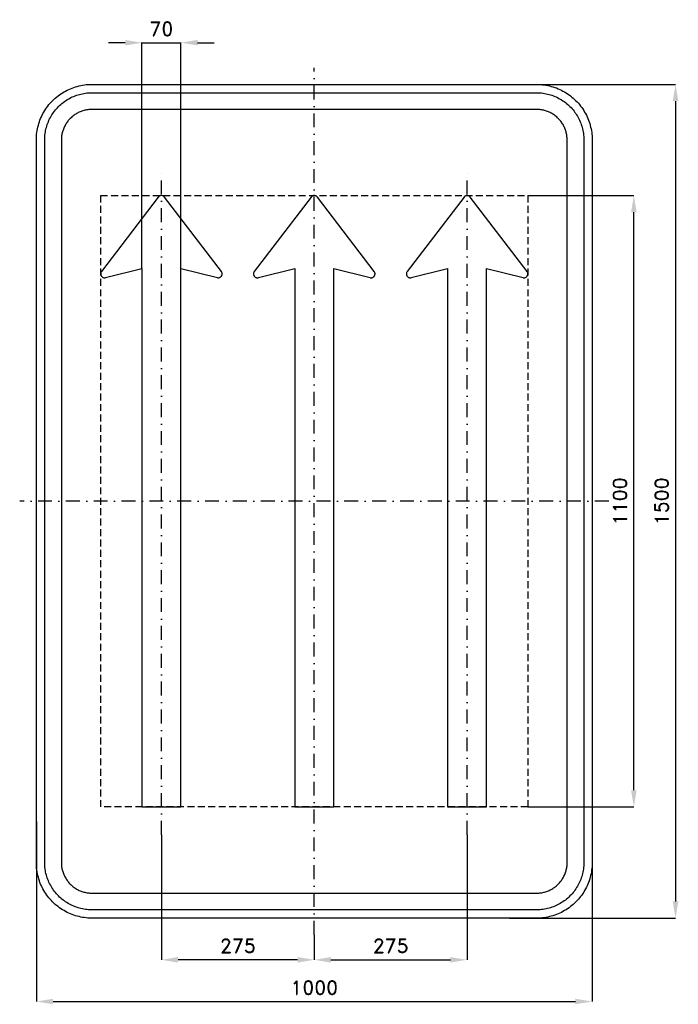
# Model space of a CAD drawing. Header units: millimetres. Extents: x -530 to 655, y -905 to 866.
import ezdxf

# ---------------------------------------------------------------- set-up
doc = ezdxf.new("R2010")
doc.units = ezdxf.units.MM
doc.header["$LTSCALE"] = 5
doc.linetypes.add('ČERCHOVANÁX2', pattern=[2, 1, -0.5, 0, -0.5])
doc.linetypes.add('ČÁRKOVANÁX2', pattern=[1.5, 1, -0.5])
doc.layers.add('Kóty', color=2, linetype='Continuous')
doc.layers.add('Značka', color=7, linetype='Continuous')
doc.styles.get("Standard").update_dxf_attribs({"font": 'romand.shx', "height": 25})
doc.dimstyles.get("Standard").update_dxf_attribs({"dimtxt": 25, "dimasz": 30, "dimexe": 0.18, "dimexo": 0.0625, "dimgap": 12.5, "dimtad": 1, "dimdec": 0, "dimzin": 0, "dimdsep": 46, "dimtxsty": 'Standard', "dimcen": 0.09, "dimadec": 0, "dimazin": 0, "dimtfac": 1, "dimtdec": 0, "dimtofl": 0, "dimtmove": 0, "dimatfit": 3, "dimfxl": 1, "dimtolj": 1, "dimtzin": 0, "dimarcsym": 0})

# ---------------------------------------------------------------- blocks, each defined once
blk = doc.blocks.new('*D0')
at = {"layer": 'Defpoints', "color": 0, "transparency": 16777216}
for p in [(-500, -576.2), (500, -596.8), (500, -900)]:
    blk.add_point(p, dxfattribs=at)
at = {"layer": 'Kóty', "color": 0, "lineweight": -2, "transparency": 16777216}
for p, q in [((-500, -576.2), (-500, -900.2)), ((500, -596.9), (500, -900.2)), ((-470, -900), (470, -900))]:
    blk.add_line(p, q, dxfattribs=at)
at = {"layer": 'Kóty', "color": 0, "transparency": 16777216}
for points in [[(-470, -895), (-470, -905), (-500, -900)], [(470, -895), (470, -905), (500, -900)]]:
    blk.add_solid(points, dxfattribs=at)
at = {"layer": 'Kóty', "color": 0, "transparency": 16777216, "insert": (0, -875), "char_height": 25, "attachment_point": 5}
blk.add_mtext('\\A1;1000', dxfattribs=at)
blk = doc.blocks.new('*D1')
at = {"layer": 'Defpoints', "color": 0, "transparency": 16777216}
for p in [(384.34, 550), (575, 550), (384.34, -550)]:
    blk.add_point(p, dxfattribs=at)
at = {"layer": 'Kóty', "color": 0, "lineweight": -2, "transparency": 16777216}
for p, q in [((384.4025, 550), (575.18, 550)), ((575, -520), (575, 520)), ((384.4025, -550), (575.18, -550))]:
    blk.add_line(p, q, dxfattribs=at)
at = {"layer": 'Kóty', "color": 0, "transparency": 16777216}
for points in [[(570, 520), (580, 520), (575, 550)], [(570, -520), (580, -520), (575, -550)]]:
    blk.add_solid(points, dxfattribs=at)
at = {"layer": 'Kóty', "color": 0, "transparency": 16777216, "insert": (550, 0), "char_height": 25, "attachment_point": 5, "rotation": 90}
blk.add_mtext('\\A1;1100', dxfattribs=at)
blk = doc.blocks.new('*D2')
at = {"layer": 'Defpoints', "color": 0, "transparency": 16777216}
for p in [(339.5, 750), (351.4, -750), (650, -750)]:
    blk.add_point(p, dxfattribs=at)
at = {"layer": 'Kóty', "color": 0, "lineweight": -2, "transparency": 16777216}
for p, q in [((339.6, 750), (650.2, 750)), ((650, 720), (650, -720)), ((351.5, -750), (650.2, -750))]:
    blk.add_line(p, q, dxfattribs=at)
at = {"layer": 'Kóty', "color": 0, "transparency": 16777216}
for points in [[(645, 720), (655, 720), (650, 750)], [(645, -720), (655, -720), (650, -750)]]:
    blk.add_solid(points, dxfattribs=at)
at = {"layer": 'Kóty', "color": 0, "transparency": 16777216, "insert": (625, 0), "char_height": 25, "attachment_point": 5, "rotation": 90}
blk.add_mtext('\\A1;1500', dxfattribs=at)
blk = doc.blocks.new('*D3')
at = {"layer": 'Defpoints', "color": 0, "transparency": 16777216}
for p in [(275, -600), (0, -780), (275, -825)]:
    blk.add_point(p, dxfattribs=at)
at = {"layer": 'Kóty', "color": 0, "lineweight": -2, "transparency": 16777216}
for p, q in [((275, -600.0625), (275, -825.18)), ((0, -780.0625), (0, -825.18)), ((30, -825), (245, -825))]:
    blk.add_line(p, q, dxfattribs=at)
at = {"layer": 'Kóty', "color": 0, "transparency": 16777216}
for points in [[(30, -820), (30, -830), (0, -825)], [(245, -820), (245, -830), (275, -825)]]:
    blk.add_solid(points, dxfattribs=at)
at = {"layer": 'Kóty', "color": 0, "transparency": 16777216, "insert": (137.5, -800), "char_height": 25, "attachment_point": 5}
blk.add_mtext('\\A1;275', dxfattribs=at)
blk = doc.blocks.new('*D4')
at = {"layer": 'Defpoints', "color": 0, "transparency": 16777216}
for p in [(-275, -600), (0, -780.0625), (-275, -825)]:
    blk.add_point(p, dxfattribs=at)
at = {"layer": 'Kóty', "color": 0, "lineweight": -2, "transparency": 16777216}
for p, q in [((-275, -600.0625), (-275, -825.18)), ((0, -780.125), (0, -825.18)), ((-30, -825), (-245, -825))]:
    blk.add_line(p, q, dxfattribs=at)
at = {"layer": 'Kóty', "color": 0, "transparency": 16777216}
for points in [[(-245, -820), (-245, -830), (-275, -825)], [(-30, -820), (-30, -830), (0, -825)]]:
    blk.add_solid(points, dxfattribs=at)
at = {"layer": 'Kóty', "color": 0, "transparency": 16777216, "insert": (-137.5, -800), "char_height": 25, "attachment_point": 5}
blk.add_mtext('\\A1;275', dxfattribs=at)
blk = doc.blocks.new('*D5')
at = {"layer": 'Defpoints', "color": 0, "transparency": 16777216}
for p in [(-240, 825), (-310, 418.53), (-240, 418.53)]:
    blk.add_point(p, dxfattribs=at)
at = {"layer": 'Kóty', "color": 0, "lineweight": -2, "transparency": 16777216}
for p, q in [((-340, 825), (-370, 825)), ((-310, 418.5925), (-310, 825.18)), ((-240, 418.5925), (-240, 825.18)), ((-210, 825), (-180, 825))]:
    blk.add_line(p, q, dxfattribs=at)
at = {"layer": 'Kóty', "color": 0, "transparency": 16777216}
for points in [[(-340, 830), (-340, 820), (-310, 825)], [(-210, 830), (-210, 820), (-240, 825)]]:
    blk.add_solid(points, dxfattribs=at)
at = {"layer": 'Kóty', "color": 0, "transparency": 16777216, "insert": (-275, 850), "char_height": 25, "attachment_point": 5}
blk.add_mtext('\\A1;70', dxfattribs=at)

msp = doc.modelspace()

# ---------------------------------------------------------------- linework, layer by layer
at = {"layer": 'Kóty'}
msp.add_lwpolyline([(-310, 825), (-240, 825)], dxfattribs=at)
at = {"layer": 'Značka', "color": 6, "linetype": 'ČERCHOVANÁX2', "ltscale": 5}
for points in [[(0, -780), (0, 780)], [(-275, -600), (-275, 600)], [(275, -600), (275, 600)], [(530, 0), (-530, 0)]]:
    msp.add_lwpolyline(points, dxfattribs=at)
at = {"layer": 'Značka', "color": 5}
for points in [[(-400, -750), (-400.393, -749.9988), (-400.785, -749.9969, -0.0321801), (-413.6978, -749.0925, -0.0354432), (-426.3873, -746.4557, -0.0362667), (-438.6591, -742.3068, -0.0344205), (-450.2266, -736.4713, -0.0337216), (-461.0042, -729.2849, -0.0340847), (-470.7107, -720.7107, -0.0342086), (-479.2931, -711.0064, -0.0342292), (-486.4713, -700.2266, -0.0340441), (-492.2651, -688.6512, -0.0334121), (-496.4557, -676.3873, -0.0341269), (-499.1355, -663.6918, -0.0367447), (-499.9969, -650.785), (-499.9989, -650.393), (-500, -650), (-500, 650), (-499.9988, 650.39), (-499.9969, 650.79, -0.0321796), (-499.0925, 663.7, -0.0354411), (-496.4557, 676.39, -0.0362697), (-492.3068, 688.66, -0.0344172), (-486.4713, 700.23, -0.033719), (-479.2849, 711, -0.0340776), (-470.7107, 720.71, -0.0342077), (-461.0064, 729.29, -0.0342268), (-450.2266, 736.47, -0.0340514), (-438.6512, 742.27, -0.0334162), (-426.3873, 746.46, -0.0341286), (-413.6918, 749.14, -0.0367456), (-400.785, 750), (-400.393, 750), (-400, 750), (400, 750), (400.393, 750), (400.785, 750, -0.0321794), (413.698, 749.09, -0.0354509), (426.387, 746.46, -0.0362816), (438.659, 742.31, -0.0344246), (450.227, 736.47, -0.0337312), (461.004, 729.28, -0.034081), (470.711, 720.71, -0.0342138), (479.293, 711.01, -0.0342285), (486.471, 700.23, -0.0340344), (492.265, 688.65, -0.0334114), (496.46, 676.39, -0.0341223), (499.14, 663.69, -0.0367412), (500, 650.79), (500, 650.39), (500, 650), (500, -650), (500, -650.393), (500, -650.785, -0.0321792), (499.09, -663.6978, -0.0354418), (496.46, -676.3873, -0.0362638), (492.307, -688.6591, -0.0344153), (486.471, -700.2266, -0.0337192), (479.285, -711.0042, -0.034086), (470.711, -720.7107, -0.0342054), (461.006, -729.2931, -0.0342295), (450.227, -736.4713, -0.0340459), (438.651, -742.2651, -0.0334135), (426.387, -746.4557, -0.034127), (413.692, -749.1355, -0.036745), (400.785, -749.9969), (400.393, -749.9989), (400, -750), (-400, -750)], [(-400, -735), (-400.334, -734.999), (-400.668, -734.9974, -0.0321799), (-411.6431, -734.2286, -0.0354431), (-422.4292, -731.9874, -0.036267), (-432.8602, -728.4608, -0.0344205), (-442.6926, -723.5006, -0.0337214), (-451.8536, -717.3922, -0.0340847), (-460.1041, -710.1041, -0.0342085), (-467.3991, -701.8554, -0.0342292), (-473.5006, -692.6926, -0.0340447), (-478.4254, -682.8535, -0.0334123), (-481.9874, -672.4292, -0.0341271), (-484.2652, -661.638, -0.0367448), (-484.9974, -650.668), (-484.9991, -650.334), (-485, -650), (-485, 650), (-484.999, 650.33), (-484.9974, 650.67, -0.0321808), (-484.2286, 661.64, -0.0354437), (-481.9874, 672.43, -0.0362674), (-478.4608, 682.86, -0.034419), (-473.5006, 692.69, -0.0337112), (-467.3922, 701.85, -0.0340785), (-460.1041, 710.1, -0.034195), (-451.8554, 717.4, -0.0342194), (-442.6926, 723.5, -0.0340514), (-432.8535, 728.43, -0.0334085), (-422.4292, 731.99, -0.0341207), (-411.638, 734.27, -0.0367451), (-400.668, 735), (-400.334, 735), (-400, 735), (400, 735), (400.334, 735), (400.668, 735, -0.0321738), (411.643, 734.23, -0.0354396), (422.429, 731.99, -0.0362613), (432.86, 728.46, -0.0344296), (442.693, 723.5, -0.0337309), (451.854, 717.39, -0.0340802), (460.104, 710.1, -0.0342125), (467.399, 701.86, -0.03423), (473.501, 692.69, -0.0340367), (478.425, 682.85, -0.0334178), (481.987, 672.43, -0.0341274), (484.265, 661.64, -0.0367509), (484.997, 650.67), (484.999, 650.33), (485, 650), (485, -650), (484.999, -650.334), (484.997, -650.668, -0.0321847), (484.229, -661.6431, -0.0354498), (481.987, -672.4292, -0.0362714), (478.461, -682.8602, -0.0344187), (473.501, -692.6926, -0.0337149), (467.392, -701.8536, -0.0340831), (460.104, -710.1041, -0.0342094), (451.855, -717.3991, -0.0342308), (442.693, -723.5006, -0.0340424), (432.854, -728.4254, -0.0334111), (422.429, -731.9874, -0.0341271), (411.638, -734.2652, -0.0367448), (400.668, -734.9974), (400.334, -734.9991), (400, -735), (-400, -735)], [(-400, -705), (400, -705), (400.216, -704.9994), (400.432, -704.9983, 0.0321799), (407.534, -704.5008, 0.0354424), (414.513, -703.0507, 0.0362647), (421.263, -700.7687, 0.0344223), (427.625, -697.5592, 0.033717), (433.552, -693.6067, 0.034088), (438.891, -688.8909, 0.0342122), (443.611, -683.5535, 0.0342287), (447.559, -677.6246, 0.0340415), (450.746, -671.2582, 0.0334124), (453.051, -664.513, 0.0341249), (454.525, -657.5305, 0.0367432), (454.998, -650.432), (454.999, -650.216), (455, -650), (455, 650), (454.999, 650.22), (454.998, 650.43, 0.0321867), (454.501, 657.53, 0.0354421), (453.051, 664.51, 0.0362779), (450.769, 671.26, 0.0344207), (447.559, 677.62, 0.0337176), (443.607, 683.55, 0.0340785), (438.891, 688.89, 0.0341988), (433.554, 693.61, 0.0342361), (427.625, 697.56, 0.0340303), (421.258, 700.75, 0.033395), (414.513, 703.05, 0.0341092), (407.53, 704.52, 0.0367438), (400.432, 705), (400.216, 705), (400, 705), (-400, 705), (-400.216, 705), (-400.432, 705, 0.0321706), (-407.5338, 704.5, 0.0354292), (-414.513, 703.05, 0.036266), (-421.2625, 700.77, 0.0344312), (-427.6246, 697.56, 0.0337345), (-433.5523, 693.61, 0.034079), (-438.8909, 688.89, 0.0342245), (-443.6112, 683.55, 0.0342352), (-447.5592, 677.62, 0.0340405), (-450.7458, 671.26, 0.0334087), (-453.0507, 664.51, 0.034125), (-454.5245, 657.53, 0.0367448), (-454.9983, 650.43), (-454.9994, 650.22), (-455, 650), (-455, -650), (-454.9994, -650.216), (-454.9983, -650.432, 0.0321797), (-454.5008, -657.5338, 0.0354429), (-453.0507, -664.513, 0.0362669), (-450.7687, -671.2625, 0.0344214), (-447.5592, -677.6246, 0.0337215), (-443.6067, -683.5523, 0.0340845), (-438.8909, -688.8909, 0.0342083), (-433.5535, -693.6112, 0.0342301), (-427.6246, -697.5592, 0.0340439), (-421.2582, -700.7458, 0.0334124), (-414.513, -703.0507, 0.0341275), (-407.5305, -704.5245, 0.0367453), (-400.432, -704.9983), (-400.216, -704.9994), (-400, -705)], [(-240, -550), (-240, 418.53), (-174.33, 402.31), (-174.2, 402.28), (-174.07, 402.25), (-173.17, 402.13, 0.0355621), (-172.25, 402.13, 0.0336465), (-171.4, 402.23), (-170.57, 402.44), (-169.78, 402.74), (-169.02, 403.14), (-168.32, 403.64), (-167.68, 404.21), (-167.44, 404.47), (-167.22, 404.74), (-167.08, 404.91), (-166.95, 405.09), (-166.88, 405.2), (-166.8, 405.31), (-166.73, 405.42), (-166.66, 405.54), (-166.53, 405.77), (-166.41, 406), (-166.14, 406.59), (-165.93, 407.21), (-165.74, 408.03), (-165.66, 408.88), (-165.67, 409.72), (-165.8, 410.56), (-166.02, 411.38), (-166.35, 412.17), (-166.51, 412.48), (-166.69, 412.77), (-166.81, 412.96), (-166.93, 413.14), (-167.01, 413.25), (-167.09, 413.36), (-269.44, 547.25), (-269.5, 547.33), (-269.56, 547.41), (-270.01, 547.92), (-270.51, 548.37), (-271.02, 548.76), (-271.56, 549.1), (-272.13, 549.39), (-272.73, 549.62), (-273.34, 549.8), (-273.97, 549.92), (-274.23, 549.96), (-274.48, 549.98), (-274.65, 549.99), (-274.81, 550), (-274.91, 550), (-275.01, 550), (-275.1, 550), (-275.2, 550), (-275.4, 549.99), (-275.59, 549.98), (-276.07, 549.92), (-276.55, 549.83), (-277.16, 549.66), (-277.76, 549.44), (-278.33, 549.16), (-278.88, 548.83), (-279.39, 548.46), (-279.87, 548.03), (-280.05, 547.85), (-280.23, 547.66), (-280.34, 547.53), (-280.44, 547.41), (-280.5, 547.33), (-280.56, 547.25), (-382.86, 413.36), (-382.94, 413.25), (-383.02, 413.14), (-383.5, 412.36), (-383.86, 411.52), (-384.11, 410.7), (-384.24, 409.85), (-384.28, 409), (-384.21, 408.15), (-384.04, 407.31), (-383.77, 406.5), (-383.63, 406.17), (-383.47, 405.86), (-383.3, 405.55), (-383.11, 405.25), (-382.48, 404.42), (-381.72, 403.7), (-381.04, 403.19), (-380.3, 402.78), (-379.52, 402.46), (-378.7, 402.24), (-377.86, 402.12, 0.0338119), (-377, 402.11), (-376.66, 402.13), (-376.31, 402.17), (-376.1, 402.21), (-375.88, 402.25), (-375.75, 402.28), (-375.62, 402.31), (-310, 418.53), (-310, -550), (-240, -550)], [(35, -550), (35, 418.53), (100.67, 402.31), (100.8, 402.28), (100.93, 402.25), (101.83, 402.13, 0.0355621), (102.75, 402.13, 0.0336465), (103.6, 402.23), (104.43, 402.44), (105.23, 402.74), (105.98, 403.14), (106.68, 403.64), (107.32, 404.21), (107.56, 404.47), (107.78, 404.74), (107.92, 404.91), (108.05, 405.09), (108.13, 405.2), (108.2, 405.31), (108.27, 405.42), (108.34, 405.54), (108.47, 405.77), (108.59, 406), (108.86, 406.59), (109.07, 407.21), (109.26, 408.03), (109.34, 408.88), (109.33, 409.72), (109.2, 410.56), (108.98, 411.38), (108.65, 412.17), (108.49, 412.48), (108.31, 412.77), (108.19, 412.96), (108.07, 413.14), (107.99, 413.25), (107.91, 413.36), (5.56, 547.25), (5.5, 547.33), (5.44, 547.41), (4.99, 547.92), (4.49, 548.37), (3.98, 548.76), (3.44, 549.1), (2.87, 549.39), (2.28, 549.62), (1.66, 549.8), (1.03, 549.92), (0.77, 549.96), (0.52, 549.98), (0.35, 549.99), (0.19, 550), (0.09, 550), (-0.01, 550), (-0.1, 550), (-0.2, 550), (-0.4, 549.99), (-0.59, 549.98), (-1.07, 549.92), (-1.55, 549.83), (-2.16, 549.66), (-2.76, 549.44), (-3.33, 549.16), (-3.88, 548.83), (-4.39, 548.46), (-4.87, 548.03), (-5.05, 547.85), (-5.23, 547.66), (-5.33, 547.53), (-5.44, 547.41), (-5.5, 547.33), (-5.56, 547.25), (-107.86, 413.36), (-107.94, 413.25), (-108.02, 413.14), (-108.49, 412.36), (-108.86, 411.52), (-109.11, 410.7), (-109.24, 409.85), (-109.28, 409), (-109.21, 408.15), (-109.04, 407.31), (-108.77, 406.5), (-108.63, 406.17), (-108.47, 405.86), (-108.3, 405.55), (-108.11, 405.25), (-107.48, 404.42), (-106.72, 403.7), (-106.04, 403.19), (-105.29, 402.78), (-104.51, 402.46), (-103.7, 402.24), (-102.86, 402.12, 0.0338119), (-102, 402.11), (-101.66, 402.13), (-101.31, 402.17), (-101.09, 402.21), (-100.88, 402.25), (-100.75, 402.28), (-100.62, 402.31), (-35, 418.53), (-35, -550), (35, -550)], [(310, -550), (310, 418.53), (375.67, 402.31), (375.8, 402.28), (375.93, 402.25), (376.84, 402.13, 0.0355528), (377.75, 402.13, 0.0336465), (378.6, 402.23), (379.43, 402.44), (380.23, 402.74), (380.98, 403.14), (381.69, 403.64), (382.32, 404.21), (382.56, 404.47), (382.79, 404.74), (382.92, 404.91), (383.05, 405.09), (383.13, 405.2), (383.2, 405.31), (383.27, 405.42), (383.34, 405.54), (383.47, 405.77), (383.6, 406), (383.86, 406.59), (384.07, 407.21), (384.26, 408.03), (384.34, 408.88), (384.33, 409.72), (384.2, 410.56), (383.98, 411.38), (383.65, 412.17), (383.49, 412.48), (383.31, 412.77), (383.19, 412.96), (383.07, 413.14), (382.99, 413.25), (382.91, 413.36), (280.57, 547.25), (280.5, 547.33), (280.44, 547.41), (279.99, 547.92), (279.49, 548.37), (278.98, 548.76), (278.44, 549.1), (277.87, 549.39), (277.28, 549.62), (276.66, 549.8), (276.03, 549.92), (275.77, 549.96), (275.52, 549.98), (275.35, 549.99), (275.19, 550), (275.09, 550), (275, 550), (274.9, 550), (274.8, 550), (274.6, 549.99), (274.41, 549.98), (273.93, 549.92), (273.46, 549.83), (272.84, 549.66), (272.24, 549.44), (271.67, 549.16), (271.13, 548.83), (270.61, 548.46), (270.13, 548.03), (269.95, 547.85), (269.77, 547.66), (269.67, 547.53), (269.56, 547.41), (269.5, 547.33), (269.44, 547.25), (167.14, 413.36), (167.06, 413.25), (166.98, 413.14), (166.51, 412.36), (166.14, 411.52), (165.9, 410.7), (165.76, 409.85), (165.72, 409), (165.79, 408.15), (165.96, 407.31), (166.23, 406.5), (166.37, 406.17), (166.53, 405.86), (166.7, 405.55), (166.89, 405.25), (167.53, 404.42), (168.28, 403.7), (168.96, 403.19), (169.71, 402.78), (170.49, 402.46), (171.3, 402.24), (172.15, 402.12, 0.0338058), (173, 402.11), (173.34, 402.13), (173.69, 402.17), (173.91, 402.21), (174.12, 402.25), (174.25, 402.28), (174.38, 402.31), (240, 418.53), (240, -550), (310, -550)]]:
    msp.add_lwpolyline(points, format="xyb", dxfattribs=at)
at = {"layer": 'Značka', "color": 6, "linetype": 'ČÁRKOVANÁX2', "ltscale": 2.5}
msp.add_lwpolyline([(-384.24, -550), (-384.24, 550), (384.34, 550), (384.34, -550), (-384.24, -550)], dxfattribs=at)

# ---------------------------------------------------------------- dimensions: what is measured, and where the dimension line sits
at = {"layer": 'Kóty'}
for base, p1, p2, picture, middle in [((-240, 825), (-310, 418.53), (-240, 418.53), '*D5', (-275, 850)), ((500, -900), (-500, -576.1692), (500, -596.7977), '*D0', (0, -875)), ((-275, -825), (0, -780.0625), (-275, -600), '*D4', (-137.5, -800)), ((275, -825), (0, -780), (275, -600), '*D3', (137.5, -800))]:
    dim = msp.add_linear_dim(base=base, p1=p1, p2=p2, dimstyle='Standard', dxfattribs=at)
    dim.commit()
    dim.dimension.update_dxf_attribs({"geometry": picture, "text_midpoint": middle})
for base, p1, p2, picture, middle in [((650, -750), (339.5288, 750), (351.414, -750), '*D2', (625, 0)), ((575, 550), (384.34, -550), (384.34, 550), '*D1', (550, 0))]:
    dim = msp.add_linear_dim(base=base, p1=p1, p2=p2, angle=90, dimstyle='Standard', dxfattribs=at)
    dim.commit()
    dim.dimension.update_dxf_attribs({"geometry": picture, "text_midpoint": middle})

doc.saveas('drawing.dxf')
